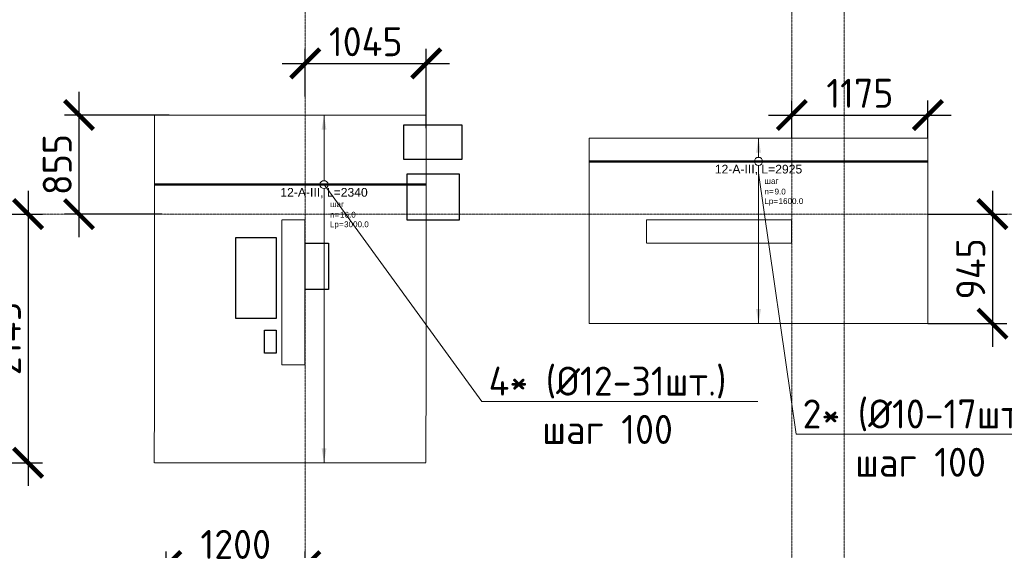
# Model space of a CAD drawing. Header units: millimetres. Extents: x -386473 to 311666, y -59273 to 291770.
# Tile 59 of 132: x 7949 to 16447, y 16996 to 21574. Entities that reach past the tile are written whole.
import ezdxf
from ezdxf import colors
from ezdxf.entities.mleader import LeaderData, LeaderLine
from ezdxf.enums import TextEntityAlignment as Align
from ezdxf.math import Vec2, Vec3

# ---------------------------------------------------------------- set-up
doc = ezdxf.new("R2010")
doc.units = ezdxf.units.MM
doc.set_wipeout_variables(frame=1)
for name, pattern in [('01 Штриховая _4 мм_', [6, 3.5, -2.5]), ('______5', [1100, 800, -100, 100, -100]), ('DASHED', [7, 5, -2, 0]), ('GOST2.303 4', [7, 5, -2, 0]), ('осевая', [50.8, 31.75, -6.35, 6.35, -6.35])]:
    doc.linetypes.add(name, pattern=pattern)
for name, color, linetype, lineweight in [('АрмСтер', 2, 'Continuous', 50), ('ВК_отверстия в полу размеры', 7, 'Continuous', 5), ('контур распр. стерхней', 2, 'GOST2.303 4', 20), ('Оси', 40, '______5', 18), ('Перекрытие ж_бетон', 1, 'Continuous', 30), ('подоснова', 151, 'Continuous', 5), ('РАЗМЕРЫ', 1, 'Continuous', 9)]:
    doc.layers.add(name, color=color, linetype=linetype, lineweight=lineweight)
doc.layers.add('АрмСтер_атрибуты', color=2, linetype='Continuous', lineweight=0, plot=False)
doc.layers.add('Клапаны_для_электрика', color=7, linetype='Continuous', plot=False)
doc.layers.add('Колонна_ бетон', color=7, linetype='Continuous', lineweight=50, true_color=0xb4b496)
doc.styles.add('GOST-2.304_Type-B', font='GOST_Common.ttf')
doc.styles.get("Standard").update_dxf_attribs({"font": 'arial.ttf'})
doc.styles.add('Аннотативный', font='arial.ttf')
doc.dimstyles.new('СПДС', dxfattribs={"dimscale": 100, "dimtxt": 2.5, "dimasz": 2.5, "dimexe": 1.25, "dimexo": 0, "dimtad": 1, "dimdec": 0, "dimtxsty": 'GOST-2.304_Type-B', "dimblk": 'ARCHTICK', "dimcen": 2.5, "dimdle": 2, "dimadec": 0, "dimazin": 2, "dimtfac": 0.75, "dimtdec": 0, "dimtmove": 1, "dimatfit": 3, "dimfxl": 1, "dimtolj": 1, "dimarcsym": 1})

# ---------------------------------------------------------------- blocks, each defined once
blk = doc.blocks.new('оси2')
at = {"layer": 'Оси', "color": 16, "linetype": 'осевая', "lineweight": 0, "ltscale": 0.25, "transparency": 33554687}
for p, q in [((987745.5, 5465.4), (987745.5, -20739.3)), ((991945.5, 4955.2), (991945.5, -20287.7)), ((992395.5, 4955.2), (992395.5, -20293.6)), ((979200, -9792.9), (1032582.1, -9792.9))]:
    blk.add_line(p, q, dxfattribs=at)
blk = doc.blocks.new('_None')
blk = doc.blocks.new('*U73')
at = {"layer": 'РАЗМЕРЫ'}
for p, q in [((112.5, 600), (-112.5, 600)), ((112.5, -2400), (-112.5, -2400))]:
    blk.add_line(p, q, dxfattribs=at)
at = {"layer": 'РАЗМЕРЫ', "ltscale": 15}
blk.add_line((0, -2400), (0, 600), dxfattribs=at)
at = {"layer": 'РАЗМЕРЫ'}
for points in [[(0, 600), (20.9, 474.8), (-20.9, 474.8)], [(0, -2400), (20.9, -2274.8), (-20.9, -2274.8)]]:
    blk.add_solid(points, dxfattribs=at)
at = {"layer": 'АрмСтер_атрибуты', "color": 215, "ltscale": 15, "style": 'Аннотативный'}
for s, p in [('шаг', (51.4, -194.2)), ('n=', (51.4, -285.1)), ('Lр=', (50.2, -367.8))]:
    blk.add_text(s, height=50, dxfattribs=at).set_placement(p)
at = {"layer": 'АрмСтер_атрибуты', "style": 'Аннотативный', "flags": 8}
blk.add_attdef('ПОЗ', (110, 29.6), '', height=75, dxfattribs=at)
at = {"layer": 'АрмСтер_атрибуты', "color": 215, "style": 'Аннотативный'}
for tag, p, flags in [('ШАГ', (190.9, -194.2), 10), ('КОЛ', (138, -285.1), 8), ('ШИРИНА', (172.9, -367.8), 8)]:
    blk.add_attdef(tag, p, '', height=50, dxfattribs=dict(at, flags=flags))
at = {"layer": 'АрмСтер_атрибуты', "flags": 9}
for tag, p in [('МАССА', (-1033.5, -410.5)), ('ОБОЗНАЧЕНИЕ', (-1033.5, -524.4))]:
    blk.add_attdef(tag, p, '', height=75, dxfattribs=at)
at = {"linetype": 'Continuous', "lineweight": 0}
blk.add_wipeout([(35, 0), (28.3, 20.6), (10.8, 33.3), (-10.8, 33.3), (-28.3, 20.6), (-35, 0), (-28.3, -20.6), (-10.8, -33.3), (10.8, -33.3), (28.3, -20.6)], dxfattribs=at)
at = {"color": 0, "linetype": 'ByBlock', "lineweight": -2, "ltscale": 100}
blk.add_line((-1462.5, 0), (877.5, 0), dxfattribs=at)
at = {"layer": 'РАЗМЕРЫ'}
blk.add_circle((0, 0), 35, dxfattribs=at)
at = {"layer": 'АрмСтер_атрибуты', "style": 'Аннотативный', "flags": 8}
blk.add_attdef('НАИМЕНОВАНИЕ', text='', height=75, dxfattribs=at).set_placement((0, -29.3), align=Align.TOP_CENTER)
blk = doc.blocks.new('_ArchTick')
at = {"color": 0, "linetype": 'ByBlock', "const_width": 0.15}
blk.add_lwpolyline([(-0.5, -0.5), (0.5, 0.5)], dxfattribs=at)
blk = doc.blocks.new('*D74')
at = {"layer": 'DEFPOINTS', "color": 0, "transparency": 16777216}
for p in [(11457.8, 21196.4), (10413.8, 20911.7, 160), (11457.8, 20636.7)]:
    blk.add_point(p, dxfattribs=at)
at = {"layer": 'РАЗМЕРЫ', "color": 0, "lineweight": -2, "transparency": 16777216}
for p, q in [((10413.8, 20911.7), (10413.8, 21321.4)), ((11457.8, 20636.7), (11457.8, 21321.4)), ((10213.8, 21196.4), (11657.8, 21196.4))]:
    blk.add_line(p, q, dxfattribs=at)
at = {"layer": 'РАЗМЕРЫ', "color": 0, "lineweight": -2, "transparency": 16777216, "xscale": 250, "yscale": 250, "zscale": 250, "rotation": 180}
blk.add_blockref('_ArchTick', (10413.8, 21196.4), dxfattribs=at)
at = {"layer": 'РАЗМЕРЫ', "color": 0, "lineweight": -2, "transparency": 16777216, "xscale": 250, "yscale": 250, "zscale": 250}
blk.add_blockref('_ArchTick', (11457.8, 21196.4), dxfattribs=at)
at = {"layer": 'РАЗМЕРЫ', "color": 0, "lineweight": 0, "transparency": 16777216, "insert": (10935.8, 21383.9), "char_height": 250, "attachment_point": 5, "style": 'GOST-2.304_Type-B'}
blk.add_mtext('\\A1;1045', dxfattribs=at)
blk = doc.blocks.new('*D75')
at = {"layer": 'DEFPOINTS', "color": 0, "transparency": 16777216}
for p in [(9240.6, 20751.3), (8460.8, 19896.4), (9179, 19896.4, 160)]:
    blk.add_point(p, dxfattribs=at)
at = {"layer": 'РАЗМЕРЫ', "color": 0, "lineweight": -2, "transparency": 16777216}
for p, q in [((8460.8, 20951.3), (8460.8, 19696.4)), ((9240.6, 20751.3), (8335.8, 20751.3)), ((9179, 19896.4), (8335.8, 19896.4))]:
    blk.add_line(p, q, dxfattribs=at)
at = {"layer": 'РАЗМЕРЫ', "color": 0, "lineweight": -2, "transparency": 16777216, "xscale": 250, "yscale": 250, "zscale": 250}
for p, rotation in [((8460.8, 20751.3), 90), ((8460.8, 19896.4), 270)]:
    blk.add_blockref('_ArchTick', p, dxfattribs=dict(at, rotation=rotation))
at = {"layer": 'РАЗМЕРЫ', "color": 0, "lineweight": 0, "transparency": 16777216, "insert": (8273.3, 20323.8), "char_height": 250, "attachment_point": 5, "rotation": 90, "style": 'GOST-2.304_Type-B'}
blk.add_mtext('\\A1;855', dxfattribs=at)
blk = doc.blocks.new('*U71')
at = {"layer": 'РАЗМЕРЫ'}
for p, q in [((112.5, 200), (-112.5, 200)), ((112.5, -1400), (-112.5, -1400))]:
    blk.add_line(p, q, dxfattribs=at)
at = {"layer": 'РАЗМЕРЫ', "ltscale": 15}
blk.add_line((0, -1400), (0, 200), dxfattribs=at)
at = {"layer": 'РАЗМЕРЫ'}
for points in [[(0, 200), (20.9, 74.8), (-20.9, 74.8)], [(0, -1400), (20.9, -1274.8), (-20.9, -1274.8)]]:
    blk.add_solid(points, dxfattribs=at)
at = {"layer": 'АрмСтер_атрибуты', "color": 215, "ltscale": 15, "style": 'Аннотативный'}
for s, p in [('шаг', (51.4, -194.2)), ('n=', (51.4, -285.1)), ('Lр=', (50.2, -367.8))]:
    blk.add_text(s, height=50, dxfattribs=at).set_placement(p)
at = {"layer": 'АрмСтер_атрибуты', "style": 'Аннотативный', "flags": 8}
blk.add_attdef('ПОЗ', (110, 29.6), '', height=75, dxfattribs=at)
at = {"layer": 'АрмСтер_атрибуты', "color": 215, "style": 'Аннотативный'}
for tag, p, flags in [('ШАГ', (190.9, -194.2), 10), ('КОЛ', (138, -285.1), 8), ('ШИРИНА', (172.9, -367.8), 8)]:
    blk.add_attdef(tag, p, '', height=50, dxfattribs=dict(at, flags=flags))
at = {"layer": 'АрмСтер_атрибуты', "flags": 9}
for tag, p in [('МАССА', (-1033.5, -1010.5)), ('ОБОЗНАЧЕНИЕ', (-1033.5, -1124.4))]:
    blk.add_attdef(tag, p, '', height=75, dxfattribs=at)
at = {"linetype": 'Continuous', "lineweight": 0}
blk.add_wipeout([(35, 0), (28.3, 20.6), (10.8, 33.3), (-10.8, 33.3), (-28.3, 20.6), (-35, 0), (-28.3, -20.6), (-10.8, -33.3), (10.8, -33.3), (28.3, -20.6)], dxfattribs=at)
at = {"color": 0, "linetype": 'ByBlock', "lineweight": -2, "ltscale": 100}
blk.add_line((-1462.5, 0), (1462.5, 0), dxfattribs=at)
at = {"layer": 'РАЗМЕРЫ'}
blk.add_circle((0, 0), 35, dxfattribs=at)
at = {"layer": 'АрмСтер_атрибуты', "style": 'Аннотативный', "flags": 8}
blk.add_attdef('НАИМЕНОВАНИЕ', text='', height=75, dxfattribs=at).set_placement((0, -29.3), align=Align.TOP_CENTER)
blk = doc.blocks.new('*D76')
at = {"layer": 'DEFPOINTS', "color": 0, "transparency": 16777216}
for p in [(15788.3, 20751.3), (14613, 20551.3), (15788.3, 20551.3)]:
    blk.add_point(p, dxfattribs=at)
at = {"layer": 'РАЗМЕРЫ', "color": 0, "lineweight": -2, "transparency": 16777216}
for p, q in [((14613, 20551.3), (14613, 20876.3)), ((15788.3, 20551.3), (15788.3, 20876.3)), ((14413, 20751.3), (15988.3, 20751.3))]:
    blk.add_line(p, q, dxfattribs=at)
at = {"layer": 'РАЗМЕРЫ', "color": 0, "lineweight": -2, "transparency": 16777216, "xscale": 250, "yscale": 250, "zscale": 250, "rotation": 180}
blk.add_blockref('_ArchTick', (14613, 20751.3), dxfattribs=at)
at = {"layer": 'РАЗМЕРЫ', "color": 0, "lineweight": -2, "transparency": 16777216, "xscale": 250, "yscale": 250, "zscale": 250}
blk.add_blockref('_ArchTick', (15788.3, 20751.3), dxfattribs=at)
at = {"layer": 'РАЗМЕРЫ', "color": 0, "lineweight": 0, "transparency": 16777216, "insert": (15200.7, 20938.8), "char_height": 250, "attachment_point": 5, "style": 'GOST-2.304_Type-B'}
blk.add_mtext('\\A1;1175', dxfattribs=at)
blk = doc.blocks.new('*D117')
at = {"layer": 'DEFPOINTS', "color": 0, "transparency": 16777216}
for p in [(9213.6, 16859), (10414, 16663.2), (9213.6, 16351.3)]:
    blk.add_point(p, dxfattribs=at)
at = {"layer": 'РАЗМЕРЫ', "color": 0, "lineweight": -2, "transparency": 16777216}
for p, q in [((9213.6, 16351.3), (9213.6, 16984)), ((10414, 16663.2), (10414, 16984)), ((10614, 16859), (9013.6, 16859))]:
    blk.add_line(p, q, dxfattribs=at)
at = {"layer": 'РАЗМЕРЫ', "color": 0, "lineweight": -2, "transparency": 16777216, "xscale": 250, "yscale": 250, "zscale": 250, "rotation": 180}
blk.add_blockref('_ArchTick', (9213.6, 16859), dxfattribs=at)
at = {"layer": 'РАЗМЕРЫ', "color": 0, "lineweight": -2, "transparency": 16777216, "xscale": 250, "yscale": 250, "zscale": 250}
blk.add_blockref('_ArchTick', (10414, 16859), dxfattribs=at)
at = {"layer": 'РАЗМЕРЫ', "color": 0, "lineweight": 0, "transparency": 16777216, "insert": (9813.8, 17046.5), "char_height": 250, "attachment_point": 5, "style": 'GOST-2.304_Type-B'}
blk.add_mtext('\\A1;1200', dxfattribs=at)
blk = doc.blocks.new('*D172')
at = {"layer": 'DEFPOINTS', "color": 0, "transparency": 16777216}
for p in [(15788.3, 19896.4), (15788.3, 18951.2), (16345.2, 18951.2)]:
    blk.add_point(p, dxfattribs=at)
at = {"layer": 'РАЗМЕРЫ', "color": 0, "lineweight": -2, "transparency": 16777216}
for p, q in [((16345.2, 20096.4), (16345.2, 18751.2)), ((15788.3, 19896.4), (16470.2, 19896.4)), ((15788.3, 18951.2), (16470.2, 18951.2))]:
    blk.add_line(p, q, dxfattribs=at)
at = {"layer": 'РАЗМЕРЫ', "color": 0, "lineweight": -2, "transparency": 16777216, "xscale": 250, "yscale": 250, "zscale": 250}
for p, rotation in [((16345.2, 19896.4), 90), ((16345.2, 18951.2), 270)]:
    blk.add_blockref('_ArchTick', p, dxfattribs=dict(at, rotation=rotation))
at = {"layer": 'РАЗМЕРЫ', "color": 0, "lineweight": 0, "transparency": 16777216, "insert": (16157.7, 19423.8), "char_height": 250, "attachment_point": 5, "rotation": 90, "style": 'GOST-2.304_Type-B'}
blk.add_mtext('\\A1;945', dxfattribs=at)
blk = doc.blocks.new('стены подвала')
at = {"layer": 'Колонна_ бетон', "color": 252, "linetype": 'DASHED', "lineweight": 0, "ltscale": 0.3, "true_color": 0x939598, "transparency": 33554687}
for p, q in [((-193997.4, -21775.4, 160), (-193997.4, -21775.4, 160)), ((-193997.4, -23025.4, 160), (-193997.4, -21775.4, 160)), ((-193997.4, -21775.4, 160), (-193797.4, -21775.4, 160)), ((-193797.4, -21775.4, 160), (-193797.4, -21775.4, 160)), ((-193797.4, -23025.4, 160), (-193797.4, -21775.4, 160)), ((-190847.4, -21775.4, 160), (-190847.4, -21775.4, 160)), ((-190847.4, -21775.4, 160), (-190847.4, -21975.4, 160)), ((-189597.4, -21775.4, 160), (-190847.4, -21775.4, 160)), ((-189597.4, -21775.4, 160), (-189597.4, -21775.4, 160)), ((-189597.4, -21975.4, 160), (-189597.4, -21775.4, 160)), ((-190847.4, -21975.4, 160), (-190847.4, -21975.4, 160)), ((-190847.4, -21975.4, 160), (-189597.4, -21975.4, 160)), ((-189597.4, -21975.4, 160), (-189597.4, -21975.4, 160)), ((-193997.4, -23025.4, 160), (-193997.4, -23025.4, 160)), ((-193997.4, -23025.4, 160), (-193797.4, -23025.4, 160)), ((-193797.4, -23025.4, 160), (-193797.4, -23025.4, 160))]:
    blk.add_line(p, q, dxfattribs=at)
blk = doc.blocks.new('отверстия')
at = {"layer": 'ВК_отверстия в полу размеры', "color": 4, "lineweight": 30, "ltscale": 100}
blk.add_lwpolyline([(-188346.9, 79292.4), (-188546.9, 79292.4), (-188546.9, 79692.4), (-188346.9, 79692.4)], close=True, dxfattribs=at)
at = {"layer": 'Клапаны_для_электрика', "color": 2, "lineweight": 30}
for points in [[(-187196, 80712.4), (-187196, 80412.4), (-187696, 80412.4), (-187696, 80712.4)], [(-188897, 78942.3), (-188797, 78942.3), (-188797, 78742.3), (-188897, 78742.3)]]:
    blk.add_lwpolyline(points, close=True, dxfattribs=at)
at = {"layer": 'Перекрытие ж_бетон', "lineweight": 30}
blk.add_lwpolyline([(-187666.9, 80290.4), (-187217.4, 80290.4), (-187217.4, 79890.4), (-187666.9, 79890.4)], close=True, dxfattribs=at)
at = {"layer": 'Перекрытие ж_бетон', "color": 3, "lineweight": 30}
blk.add_lwpolyline([(-189146.7, 79741.9), (-188796.7, 79741.9), (-188796.7, 79041.9), (-189146.7, 79041.9)], close=True, dxfattribs=at)
blk = doc.blocks.new('*D371')
at = {"layer": 'DEFPOINTS', "color": 0, "transparency": 16777216}
for p in [(7513.3, 19896.4), (7513.3, 17751.3), (8021.7, 17751.3)]:
    blk.add_point(p, dxfattribs=at)
at = {"layer": 'РАЗМЕРЫ', "color": 0, "lineweight": -2, "transparency": 16777216}
for p, q in [((8021.7, 20096.4), (8021.7, 17551.3)), ((7513.3, 19896.4), (8146.7, 19896.4)), ((7513.3, 17751.3), (8146.7, 17751.3))]:
    blk.add_line(p, q, dxfattribs=at)
at = {"layer": 'РАЗМЕРЫ', "color": 0, "lineweight": -2, "transparency": 16777216, "xscale": 250, "yscale": 250, "zscale": 250}
for p, rotation in [((8021.7, 19896.4), 90), ((8021.7, 17751.3), 270)]:
    blk.add_blockref('_ArchTick', p, dxfattribs=dict(at, rotation=rotation))
at = {"layer": 'РАЗМЕРЫ', "color": 0, "lineweight": 0, "transparency": 16777216, "insert": (7834.2, 18823.8), "char_height": 250, "attachment_point": 5, "rotation": 90, "style": 'GOST-2.304_Type-B'}
blk.add_mtext('\\A1;2145', dxfattribs=at)

msp = doc.modelspace()

# ---------------------------------------------------------------- linework, layer by layer
at = {"layer": 'контур распр. стерхней', "linetype": '01 Штриховая _4 мм_'}
for points in [[(11455.6, 17751.3), (9111, 17751.3), (9113.3, 20751.3), (11457.9, 20751.3)], [(15788.3, 18951.2), (12863.3, 18951.2), (12863.3, 20551.3), (15788.3, 20551.3)]]:
    msp.add_lwpolyline(points, close=True, dxfattribs=at)

# ---------------------------------------------------------------- block references
at = {"layer": 'РАЗМЕРЫ'}
msp.add_blockref('оси2', (-977331.7, 29689.3, 160), dxfattribs=at)

# ---------------------------------------------------------------- dimensions: what is measured, and where the dimension line sits
at = {"layer": 'РАЗМЕРЫ', "color": 1, "lineweight": 0}
dim = msp.add_linear_dim(base=(8021.7, 17751.3), p1=(7513.3, 19896.4), p2=(7513.3, 17751.3), angle=90, dimstyle='СПДС', dxfattribs=at)
dim.commit()
dim.dimension.update_dxf_attribs({"geometry": '*D371', "text_midpoint": (7834.2, 18823.8)})
dim = msp.add_linear_dim(base=(9213.6, 16859), p1=(10414, 16663.2), p2=(9213.6, 16351.3), dimstyle='СПДС', dxfattribs=at)
dim.commit()
dim.dimension.update_dxf_attribs({"geometry": '*D117', "text_midpoint": (9813.8, 17046.5)})

# ---------------------------------------------------------------- leaders
at = {"layer": 'подоснова', "color": 4, "ltscale": 0.3}
ml = msp.add_multileader_mtext('Standard', dxfattribs=at)
ml.set_content('4* (%%C12-31шт.)\\Pшаг 100', color=4, style='GOST-2.304_Type-B')
ml.set_leader_properties(color=256, linetype='ByLayer', lineweight=15)
ml.set_arrow_properties(name='NONE')
ml.build(insert=Vec2(0, 0))
ml.multileader.update_dxf_attribs({"text_left_attachment_type": 6, "text_right_attachment_type": 6, "dogleg_length": 0.1, "arrow_head_size": 18})
ctx = ml.context
ctx.base_point, ctx.char_height, ctx.arrow_head_size, ctx.landing_gap_size, ctx.plane_origin = Vec3(16693.5, 22473.1, 360), 250, 18, 20, Vec3(6590.6, 28155.4, 360)
ctx.left_attachment, ctx.right_attachment, ctx.text_align_type = 6, 6, 1
notes = []
notes.append((ctx, [(0, (1, 1, 0), (16693.4, 22473.1, 360), (1, 0), 0.1, [(0, [(15259.5, 25130.7, 360)], 0, [])])]))
ctx.mtext.insert, ctx.mtext.alignment, ctx.mtext.flow_direction = Vec3(17779.5, 22773.1, 360), 2, 5
at = {"layer": 'подоснова', "color": 3, "ltscale": 0.3}
ml = msp.add_multileader_mtext('Standard', dxfattribs=at)
ml.set_content('2* (%%C10-17шт.)\\Pшаг 100', color=3, style='GOST-2.304_Type-B')
ml.set_leader_properties(color=256, linetype='ByLayer', lineweight=15)
ml.set_arrow_properties(name='NONE')
ml.build(insert=Vec2(0, 0))
ml.multileader.update_dxf_attribs({"text_left_attachment_type": 6, "text_right_attachment_type": 6, "dogleg_length": 0.1, "arrow_head_size": 18})
ctx = ml.context
ctx.base_point, ctx.char_height, ctx.arrow_head_size, ctx.landing_gap_size, ctx.plane_origin = Vec3(11500.5, 22680.3), 250, 18, 20, Vec3(2535.2, 27405.4)
ctx.left_attachment, ctx.right_attachment, ctx.text_align_type = 6, 6, 1
notes.append((ctx, [(0, (1, 1, 0), (11500.4, 22680.3), (1, 0), 0.1, [(0, [(11175.8, 24551.3)], 0, [])])]))
ctx.mtext.insert, ctx.mtext.alignment, ctx.mtext.flow_direction = Vec3(12573.9, 22980.3), 2, 5
for ctx, leaders in notes:
    for number, flags, end, landing, length, lines in leaders:
        leader = LeaderData()
        leader.index, (leader.has_last_leader_line, leader.has_dogleg_vector, leader.attachment_direction) = number, flags
        leader.last_leader_point, leader.dogleg_vector, leader.dogleg_length = Vec3(end), Vec3(landing), length
        for number, points, colour, breaks in lines:
            line = LeaderLine()
            line.index, line.vertices, line.color, line.breaks = number, Vec3.list(points), colors.encode_raw_color(colour), breaks
            leader.lines.append(line)
        ctx.leaders.append(leader)

# ---------------------------------------------------------------- next in the draw order: block references
at = {"layer": 'АрмСтер', "ltscale": 15}
ref = msp.add_blockref('*U73', (10575.8, 20151.3), dxfattribs=at)
ref.add_attrib('НАИМЕНОВАНИЕ', '12-A-III, L=2340', dxfattribs={"layer": 'АрмСтер_атрибуты', "height": 75, "style": 'Аннотативный', "flags": 8}).set_placement((10575.8, 20121.9), align=Align.TOP_CENTER)
ref.add_attrib('КОЛ', '16.0', (10713.9, 19866.1), dxfattribs={"layer": 'АрмСтер_атрибуты', "color": 215, "height": 50, "style": 'Аннотативный', "flags": 8})
ref.add_attrib('ШИРИНА', '3000.0', (10748.7, 19783.5), dxfattribs={"layer": 'АрмСтер_атрибуты', "color": 215, "height": 50, "style": 'Аннотативный', "flags": 8})

# ---------------------------------------------------------------- next in the draw order: dimensions: what is measured, and where the dimension line sits
at = {"layer": 'РАЗМЕРЫ', "color": 1, "lineweight": 0}
dim = msp.add_linear_dim(base=(11457.8, 21196.4), p1=(10413.8, 20911.7, 160), p2=(11457.8, 20636.7), dimstyle='СПДС', override={"dimrnd": 5}, dxfattribs=at)
dim.commit()
dim.dimension.update_dxf_attribs({"geometry": '*D74', "text_midpoint": (10935.8, 21383.9)})
dim = msp.add_linear_dim(base=(8460.8, 19896.4), p1=(9240.6, 20751.3), p2=(9179, 19896.4, 160), angle=90, dimstyle='СПДС', dxfattribs=at)
dim.commit()
dim.dimension.update_dxf_attribs({"geometry": '*D75', "text_midpoint": (8273.3, 20323.8)})

# ---------------------------------------------------------------- next in the draw order: leaders
at = {"layer": 'подоснова', "color": 4, "ltscale": 0.3}
ml = msp.add_multileader_mtext('Standard', dxfattribs=at)
ml.set_content('4* (%%C12-31шт.)\\Pшаг 100', color=4, style='GOST-2.304_Type-B')
ml.set_leader_properties(color=256, linetype='ByLayer', lineweight=15)
ml.set_arrow_properties(name='NONE')
ml.build(insert=Vec2(0, 0))
ml.multileader.update_dxf_attribs({"text_left_attachment_type": 6, "text_right_attachment_type": 6, "dogleg_length": 0.1, "arrow_head_size": 18})
ctx = ml.context
ctx.base_point, ctx.char_height, ctx.arrow_head_size, ctx.landing_gap_size, ctx.plane_origin = Vec3(11936.9, 18280.3), 250, 18, 20, Vec3(1935.2, 23005.4)
ctx.left_attachment, ctx.right_attachment, ctx.text_align_type = 6, 6, 1
notes = []
notes.append((ctx, [(0, (1, 1, 0), (11936.8, 18280.3), (1, 0), 0.1, [(0, [(10575.8, 20151.3)], 0, [])])]))
ctx.mtext.insert, ctx.mtext.alignment, ctx.mtext.flow_direction = Vec3(13022.8, 18580.3), 2, 5
for ctx, leaders in notes:
    for number, flags, end, landing, length, lines in leaders:
        leader = LeaderData()
        leader.index, (leader.has_last_leader_line, leader.has_dogleg_vector, leader.attachment_direction) = number, flags
        leader.last_leader_point, leader.dogleg_vector, leader.dogleg_length = Vec3(end), Vec3(landing), length
        for number, points, colour, breaks in lines:
            line = LeaderLine()
            line.index, line.vertices, line.color, line.breaks = number, Vec3.list(points), colors.encode_raw_color(colour), breaks
            leader.lines.append(line)
        ctx.leaders.append(leader)

# ---------------------------------------------------------------- next in the draw order: block references
at = {"layer": 'АрмСтер', "ltscale": 15}
ref = msp.add_blockref('*U71', (14325.8, 20351.3), dxfattribs=at)
ref.add_attrib('НАИМЕНОВАНИЕ', '12-A-III, L=2925', dxfattribs={"layer": 'АрмСтер_атрибуты', "height": 75, "style": 'Аннотативный', "flags": 8}).set_placement((14325.8, 20321.9), align=Align.TOP_CENTER)
ref.add_attrib('КОЛ', '9.0', (14463.9, 20066.1), dxfattribs={"layer": 'АрмСтер_атрибуты', "color": 215, "height": 50, "style": 'Аннотативный', "flags": 8})
ref.add_attrib('ШИРИНА', '1600.0', (14498.7, 19983.5), dxfattribs={"layer": 'АрмСтер_атрибуты', "color": 215, "height": 50, "style": 'Аннотативный', "flags": 8})

# ---------------------------------------------------------------- next in the draw order: block references
at = {"layer": 'РАЗМЕРЫ'}
msp.add_blockref('стены подвала', (204207.7, 41621.8), dxfattribs=at)
at = {"layer": 'РАЗМЕРЫ', "color": 6}
msp.add_blockref('отверстия', (198960.1, -60045.9, 160), dxfattribs=at)

# ---------------------------------------------------------------- next in the draw order: dimensions: what is measured, and where the dimension line sits
at = {"layer": 'РАЗМЕРЫ', "color": 1, "lineweight": 0}
dim = msp.add_linear_dim(base=(15788.3, 20751.3), p1=(14613, 20551.3), p2=(15788.3, 20551.3), dimstyle='СПДС', dxfattribs=at)
dim.commit()
dim.dimension.update_dxf_attribs({"geometry": '*D76', "text_midpoint": (15200.7, 20938.8)})
dim = msp.add_linear_dim(base=(16345.2, 18951.2), p1=(15788.3, 19896.4), p2=(15788.3, 18951.2), angle=90, dimstyle='СПДС', dxfattribs=at)
dim.commit()
dim.dimension.update_dxf_attribs({"geometry": '*D172', "text_midpoint": (16157.7, 19423.8)})

# ---------------------------------------------------------------- next in the draw order: leaders
at = {"layer": 'подоснова', "color": 3, "ltscale": 0.3}
ml = msp.add_multileader_mtext('Standard', dxfattribs=at)
ml.set_content('2* (%%C10-17шт.)\\Pшаг 100', color=3, style='GOST-2.304_Type-B')
ml.set_leader_properties(color=256, linetype='ByLayer', lineweight=15)
ml.set_arrow_properties(name='NONE')
ml.build(insert=Vec2(0, 0))
ml.multileader.update_dxf_attribs({"text_left_attachment_type": 6, "text_right_attachment_type": 6, "dogleg_length": 0.1, "arrow_head_size": 18})
ctx = ml.context
ctx.base_point, ctx.char_height, ctx.arrow_head_size, ctx.landing_gap_size, ctx.plane_origin = Vec3(14650.5, 17997.1, 360), 250, 18, 20, Vec3(5685.2, 23105.4, 360)
ctx.left_attachment, ctx.right_attachment, ctx.text_align_type = 6, 6, 1
notes = []
notes.append((ctx, [(0, (1, 1, 0), (14650.4, 17997.1, 360), (1, 0), 0.1, [(0, [(14325.8, 20251.3, 360)], 0, [])])]))
ctx.mtext.insert, ctx.mtext.alignment, ctx.mtext.flow_direction = Vec3(15723.9, 18297.1, 360), 2, 5
for ctx, leaders in notes:
    for number, flags, end, landing, length, lines in leaders:
        leader = LeaderData()
        leader.index, (leader.has_last_leader_line, leader.has_dogleg_vector, leader.attachment_direction) = number, flags
        leader.last_leader_point, leader.dogleg_vector, leader.dogleg_length = Vec3(end), Vec3(landing), length
        for number, points, colour, breaks in lines:
            line = LeaderLine()
            line.index, line.vertices, line.color, line.breaks = number, Vec3.list(points), colors.encode_raw_color(colour), breaks
            leader.lines.append(line)
        ctx.leaders.append(leader)

doc.saveas('drawing.dxf')
